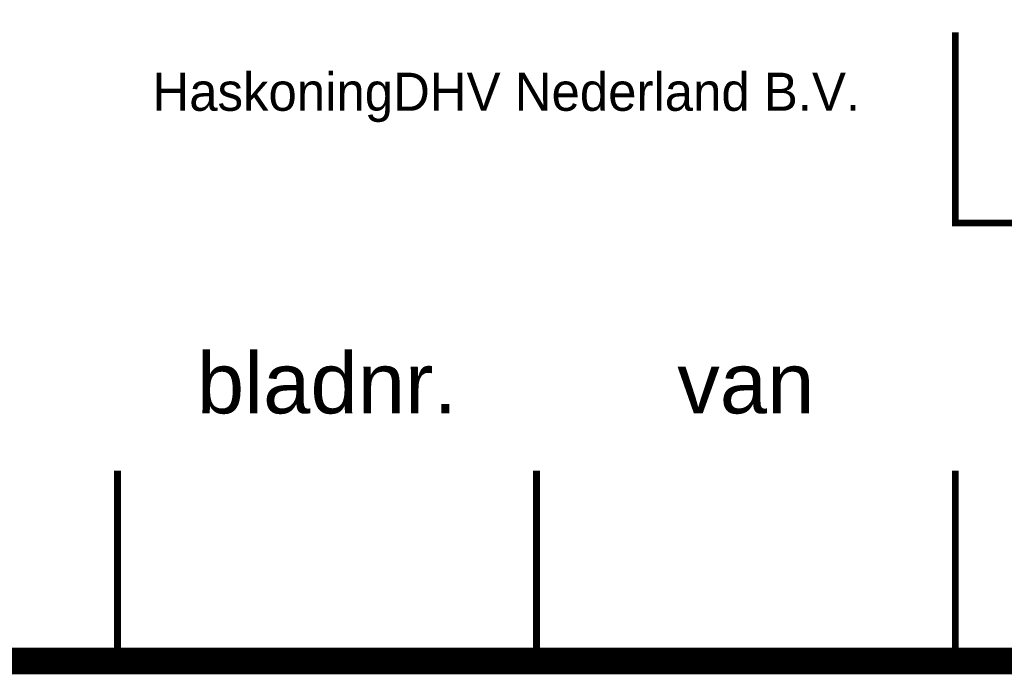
# Paper-space layout 'A3s' of a CAD drawing. Header units: metres. Extents: x 0 to 297, y 0 to 420.
# Tile 4 of 14: x 200 to 226, y 20 to 37. Entities that reach past the tile are written whole.
import ezdxf
from ezdxf.enums import TextEntityAlignment as Align

# ---------------------------------------------------------------- set-up
doc = ezdxf.new("R2010")
doc.units = ezdxf.units.M
for name, color, linetype, lineweight in [('X-XX-AL-TEKENBLAD-KADER-G', 7, 'Continuous', 25), ('X-XX-AL-TEKENBLAD_KADER-S', 7, 'Continuous', 25), ('X-XX-AL-TEKENBLAD_TITELBLOK-S', 7, 'Continuous', 25)]:
    doc.layers.add(name, color=color, linetype=linetype, lineweight=lineweight)
doc.styles.add('RHTITLEBLOCK', font='arial.ttf')
doc.styles.add('RHTITLEBLOCK2', font='txt')

# ---------------------------------------------------------------- blocks, each defined once
blk = doc.blocks.new('SAL-TEKENBLAD-A3-SO')
at = {"layer": 'X-XX-AL-TEKENBLAD-KADER-G', "const_width": 0.7}
blk.add_lwpolyline([(0, 0), (390, 0), (390, 277), (0, 277)], close=True, dxfattribs=at)
blk = doc.blocks.new('RHDHV-NL-in bewerking')
at = {"color": 252, "style": 'RHTITLEBLOCK', "width": 0.9}
blk.add_text('in bewerking', height=12.5, rotation=20, dxfattribs=at).set_placement((-170, 5))
blk.add_attdef('DATE', (-81.754, 37.119), '', height=12.5, rotation=20, dxfattribs=at)
blk = doc.blocks.new('*U11')
at = {"const_width": 0.35}
blk.add_lwpolyline([(0, 45), (0, 0), (-180, 0), (-180, 45)], close=True, dxfattribs=at)
at = {"const_width": 0.18}
blk.add_lwpolyline([(0, 11.5), (-62, 11.5), (-62, 16.5)], dxfattribs=at)
for points in [[(-84, 0, 0.18, 0.18, 0), (-84, 5, 0.18, 0.18, 0)], [(-73, 0, 0.18, 0.18, 0), (-73, 5, 0.18, 0.18, 0)], [(-62, 0, 0.18, 0.18, 0), (-62, 5, 0.18, 0.18, 0)]]:
    blk.add_lwpolyline(points, format="xyseb")
at = {"style": 'RHTITLEBLOCK'}
for s, p in [('bladnr.', (-78.5, 6.5)), ('van', (-67.5, 6.5))]:
    blk.add_text(s, height=1.6, dxfattribs=at).set_placement(p, align=Align.CENTER)
for tag, height, p in [('REVISIE', 1.6, (-175, 50.05)), ('NL_META_BLADNUMMER', 2.5, (-78.5, 2)), ('NL_META_AANTAL_BLADEN', 2.5, (-67.5, 2))]:
    blk.add_attdef(tag, text='', height=height, dxfattribs=at).set_placement(p, align=Align.CENTER)
for tag, p, height in [('WIJZIGINGSOMSCHRIJVING', (-168.2, 50.05), 1.6), ('NL_META_OPSTELLER', (-83.2, 50.05), 1.6), ('GECONTROLEERD', (-60.2, 50.05), 1.6), ('NL_META_AUTORISATOR', (-37.2, 50.05), 1.6), ('NL_META_UITGAVE', (-14.2, 50.05), 1.6), ('CLIENT01', (-176.4, 36.5), 2.5), ('NL_META_PROJECTOMSCHRIJVING', (-86.4, 36.5), 2.5), ('CLIENT02', (-176.4, 32), 2.5), ('NL_META_PROJECTOMSCHRIJVING_02', (-86.4, 32), 2.5), ('NL_META_TEKENINGOMSCHRIJVING', (-176.4, 21.5), 2.5), ('NL_META_TEKENINGOMSCHRIJVING_02', (-176.4, 17), 2.5), ('NL_META_DOCUMENTSTATUS', (-58.4, 13.5), 2.5), ('NL_META_REVISIE', (-17.234, 13.5), 2.5), ('NL_META_TEKENINGOMSCHRIJVING_03', (-176.4, 12.5), 2.5), ('NL_META_TEKENBLADFORMAAT', (-176.4, 2.154), 2.5), ('SCALE', (-148.4, 2.154), 2.5), ('FASE', (-115.4, 2), 2.5)]:
    blk.add_attdef(tag, p, '', height=height, dxfattribs=at)
blk.add_attdef('FILENAME', text='', height=1, rotation=90, dxfattribs=at).set_placement((1.5, 13), align=Align.MIDDLE_LEFT)
at = {"style": 'RHTITLEBLOCK2'}
for tag, p in [('NL_META_EIGENAAR', (-64.5, 14.444)), ('AFDELING', (-64.5, 12.5))]:
    blk.add_attdef(tag, text='', height=1, dxfattribs=at).set_placement(p, align=Align.RIGHT)
at = {"style": 'RHTITLEBLOCK'}
blk.add_attdef('NL_META_ID_NUMMER', text='', height=2.683, dxfattribs=at).set_placement((-58.4, 2), (-3.6, 2), align=Align.ALIGNED)
at = {"layer": 'Defpoints', "style": 'RHTITLEBLOCK', "flags": 2}
for tag, p in [('NL_META_DOCUMENTSOORT', (-168.2, -2.3)), ('NL_META_TAAL', (-121.2, -2.3))]:
    blk.add_attdef(tag, p, '', height=1.8, dxfattribs=at)

psp = doc.layouts.new('A3s')

# ---------------------------------------------------------------- block references
psp.add_blockref('RHDHV-NL-in bewerking', (287, 20))
at = {"layer": 'X-XX-AL-TEKENBLAD_KADER-S', "rotation": 90}
psp.add_blockref('SAL-TEKENBLAD-A3-SO', (287, 20), dxfattribs=at)
at = {"layer": 'X-XX-AL-TEKENBLAD_TITELBLOK-S'}
ref = psp.add_blockref('*U11', (287, 20), dxfattribs=at)
ref.add_attrib('NL_META_EIGENAAR', 'HaskoningDHV Nederland B.V.', dxfattribs={"layer": '0', "height": 1, "style": 'RHTITLEBLOCK2'}).set_placement((222.5, 34.444), align=Align.RIGHT)

doc.saveas('drawing.dxf')
